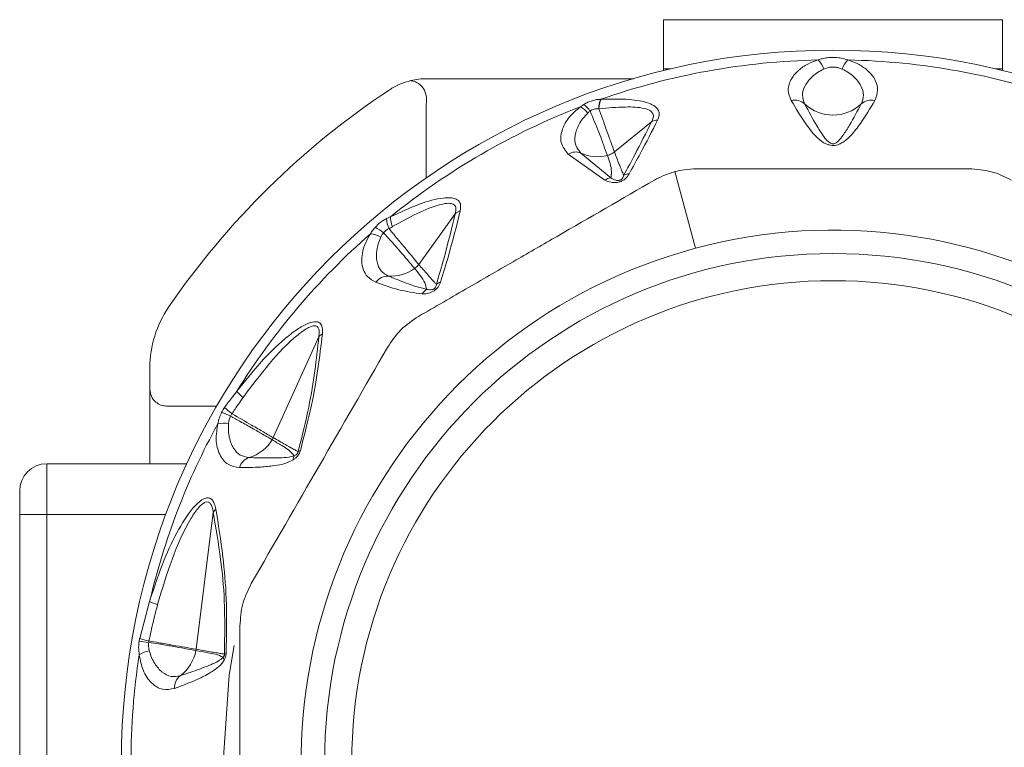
# Model space of a CAD drawing. Header units: millimetres. Extents: x -447 to 1924, y -61 to 422.
# Tile 15 of 62: x -110 to -81, y 401 to 422. Entities that reach past the tile are written whole.
import ezdxf

# ---------------------------------------------------------------- set-up
doc = ezdxf.new("R2010")
doc.units = ezdxf.units.MM

# ---------------------------------------------------------------- blocks, each defined once
blk = doc.blocks.new('Drawing View1')
at = {"color": 7, "linetype": 'Continuous', "lineweight": 18}
for p, q in [((113.221, 11.711), (113.221, 13.161)), ((113.221, 13.161), (123.221, 13.161)), ((123.221, 13.161), (123.221, 11.711)), ((113.43, 11.711), (113.221, 11.711)), ((113.221, 11.661), (113.221, 11.711)), ((123.221, 11.711), (123.012, 11.711)), ((123.221, 11.711), (123.221, 11.661)), ((112.331, 11.422), (106.234, 11.422)), ((106.221, 10.587), (106.221, 10.588)), ((106.221, 8.499), (106.221, 10.587)), ((111.772, 9.263), (112.866, 10.15)), ((111.484, 8.427), (110.408, 9.195)), ((111.668, 8.499), (110.78, 9.23)), ((114.16, 6.42), (113.555, 8.68)), ((105.997, 5.946), (107.068, 7.434)), ((101.705, 0.835), (103.049, 3.81)), ((98.064, 2.899), (98.064, 2.269)), ((98.064, 2.256), (98.064, 0.065)), ((98.899, 1.765), (100.034, 1.765)), ((95.021, -1.435), (95.021, 0.065)), ((95.021, 0.065), (99.154, 0.065)), ((94.221, -1.435), (94.221, -0.735)), ((94.221, -1.435), (95.021, -1.435)), ((94.221, -16.035), (94.221, -1.435)), ((95.021, -1.435), (98.531, -1.435)), ((95.021, -16.035), (95.021, -1.435)), ((99.428, -5.406), (99.934, -1.372)), ((97.762, -5.084), (98.055, -3.997))]:
    blk.add_line(p, q, dxfattribs=at)
at = {"color": 7, "linetype": 'Continuous', "lineweight": 18, "flags": 128}
blk.add_lwpolyline([(100.553, -5.295), (100.404, -6.173), (100.221, -8.735)], dxfattribs=at)
at = {"color": 7, "linetype": 'Continuous', "lineweight": 18}
for centre, radius, start, end in [((118.221, -8.735), 21, 270, 180), ((118.221, -8.735), 20.715, 91.2076, 109.3203), ((117.232, 11.452), 0.761, 19.4098, 43.4244), ((119.21, 11.452), 0.761, 136.5756, 160.5902), ((118.221, -8.735), 20.715, 70.7909, 88.7924), ((106.233, 9.426), 1.996, 103.6637, 113.3216), ((106.234, 9.419), 2.003, 90.0095, 103.6601), ((118.221, -8.735), 23.757, 123.4328, 145.6131), ((106.235, 9.42), 2.002, 113.316, 123.4328), ((150.772, 10.588), 44.551, 179.6119, 180), ((111.975, 10.537), 0.668, 155.5503, 180.1451), ((111.971, 10.526), 0.655, 153.86, 179.2766), ((117.089, 10.339), 0.452, 48.9264, 102.9176), ((119.353, 10.339), 0.452, 77.0824, 131.0736), ((118.221, -8.735), 20.715, 111.0828, 129.0802), ((110.425, 9.971), 0.711, 38.0377, 61.0471), ((110.336, 10.014), 0.843, 32.1219, 50.6016), ((118.221, 11.563), 1.216, 226.5845, 313.4155), ((113.055, 9.799), 0.399, 91.3535, 118.3569), ((110.628, 8.854), 0.406, 67.902, 122.832), ((111.27, 10.28), 1.159, 244.9802, 284.6512), ((111.713, 8.116), 0.385, 96.6679, 126.3431), ((112.219, 8.241), 0.375, 92.1072, 116.8471), ((105.842, 7.335), 0.796, 182.8892, 204.9427), ((105.966, 7.37), 0.805, 181.7282, 202.648), ((107.349, 7.118), 0.423, 107.5565, 131.6514), ((104.218, 6.037), 1.116, 48.7601, 63.865), ((118.221, -8.735), 20.715, 131.2076, 148.1324), ((104.487, 6.093), 0.761, 59.4098, 83.4244), ((118.221, -8.735), 15.69, 285, 105), ((118.221, -8.735), 15.69, 105, 285), ((118.221, -8.735), 15, 0, 180), ((105.184, 6.765), 1.168, 265.9479, 306.1962), ((105.093, 5.149), 0.452, 88.9264, 142.9176), ((118.221, -8.735), 14.2, 0, 180), ((106.749, 5.069), 0.372, 106.9177, 128.3159), ((106.45, 4.856), 0.413, 121.4787, 148.1961), ((101.221, 2.899), 3.157, 145.6131, 180), ((103.334, 3.56), 0.379, 118.2683, 138.9047), ((101.731, 3.129), 1.441, 220.0799, 230.4484), ((99.344, -0.733), 2.461, 63.4578, 70.1102), ((101.394, 2.809), 1.559, 223.8593, 234.4406), ((118.221, -8.735), 20.715, 151.2076, 166.7769), ((100.244, 0.502), 0.761, 79.4098, 103.4244), ((100.664, 1.379), 1.177, 286.0566, 328.9724), ((101.225, 1.052), 0.527, 328.0752, 335.7129), ((102.632, 0.158), 0.344, 155.611, 176.4192), ((102.558, 0.22), 0.238, 103.248, 120.0633), ((95.021, -0.735), 0.8, 90, 180), ((101.136, -0.179), 0.452, 108.9264, 162.9176), ((100.27, -1.529), 0.371, 134.8685, 155.0225), ((98.967, -2.025), 2.173, 245.1775, 251.8338), ((97.334, -9.976), 4.825, 81.7246, 85.1014), ((98.697, -2.237), 2.997, 251.8172, 257.2643), ((98.169, -6.204), 0.761, 99.4098, 123.4244), ((98.261, -5.234), 1.179, 306.0921, 349.8835), ((98.905, -5.341), 0.527, 349.0389, 352.8561), ((118.221, -8.735), 20.715, 171.2076, 180), ((100.499, -5.601), 0.274, 188.8197, 207.1446), ((100.376, -5.761), 0.241, 104.9328, 117.4882), ((99.24, -6.538), 0.452, 128.9264, 182.9176)]:
    blk.add_arc(centre, radius, start, end, dxfattribs=at)
for points, knots in [([(117.784, 11.975), (117.678, 11.937), (117.452, 11.857), (117.184, 11.665), (116.964, 11.405), (116.864, 11.092), (116.948, 10.881), (116.988, 10.78)], [0, 0, 0, 0, 0.147122, 0.312406, 0.50794, 0.764712, 1, 1, 1, 1]), ([(118.658, 11.975), (118.585, 11.998), (118.452, 12.038), (118.241, 12.053), (118.06, 12.043), (117.909, 12.017), (117.823, 11.988), (117.784, 11.975)], [0, 0, 0, 0, 0.269902, 0.490211, 0.672926, 0.851395, 1, 1, 1, 1]), ([(119.454, 10.78), (119.495, 10.882), (119.568, 11.067), (119.502, 11.334), (119.369, 11.543), (119.181, 11.723), (118.952, 11.873), (118.747, 11.944), (118.658, 11.975)], [0, 0, 0, 0, 0.237372, 0.431825, 0.589432, 0.718601, 0.877817, 1, 1, 1, 1]), ([(117.949, 11.705), (117.887, 11.672), (117.758, 11.605), (117.555, 11.441), (117.377, 11.216), (117.292, 10.936), (117.354, 10.765), (117.385, 10.68)], [0, 0, 0, 0, 0.11715, 0.23987, 0.49125, 0.745581, 1, 1, 1, 1]), ([(118.493, 11.705), (118.457, 11.719), (118.393, 11.745), (118.291, 11.763), (118.202, 11.766), (118.084, 11.755), (118.006, 11.726), (117.949, 11.705)], [0, 0, 0, 0, 0.212437, 0.388959, 0.539022, 0.670349, 1, 1, 1, 1]), ([(119.057, 10.68), (119.088, 10.765), (119.15, 10.936), (119.065, 11.216), (118.887, 11.441), (118.684, 11.605), (118.555, 11.672), (118.493, 11.705)], [0, 0, 0, 0, 0.254556, 0.508885, 0.760231, 0.882933, 1, 1, 1, 1]), ([(106.222, 10.889), (106.2, 10.977), (106.157, 11.152), (105.974, 11.303), (105.837, 11.349), (105.779, 11.36), (105.765, 11.363), (105.762, 11.364), (105.761, 11.365), (105.761, 11.365), (105.761, 11.365), (105.761, 11.365), (105.761, 11.365), (105.761, 11.365)], [0, 0, 0, 0, 0.374407, 0.748448, 0.936997, 0.984248, 0.996054, 0.997707, 0.999002, 0.999255, 0.999502, 0.999746, 1, 1, 1, 1]), ([(110.872, 10.665), (110.909, 10.687), (110.985, 10.73), (111.114, 10.776), (111.245, 10.808), (111.326, 10.812), (111.367, 10.813)], [0, 0, 0, 0, 0.249494, 0.497197, 0.746131, 1, 1, 1, 1]), ([(111.367, 10.813), (111.37, 10.814), (111.376, 10.814), (111.381, 10.814), (111.383, 10.814)], [0, 0, 0, 0, 0.558902, 1, 1, 1, 1]), ([(111.383, 10.814), (111.661, 10.821), (112.162, 10.834), (112.705, 10.746), (112.978, 10.612), (113.086, 10.487), (113.107, 10.344), (113.065, 10.245), (113.046, 10.198)], [0, 0, 0, 0, 0.331074, 0.596688, 0.707802, 0.810057, 0.910795, 1, 1, 1, 1]), ([(116.988, 10.78), (117.13, 10.538), (117.354, 10.158), (117.692, 9.727), (117.939, 9.527), (118.1, 9.466), (118.19, 9.451), (118.313, 9.455), (118.44, 9.501), (118.598, 9.599), (118.807, 9.798), (119.115, 10.201), (119.32, 10.551), (119.454, 10.78)], [0, 0, 0, 0, 0.25126, 0.396042, 0.462455, 0.47993, 0.495701, 0.509284, 0.540179, 0.56984, 0.63555, 0.761953, 1, 1, 1, 1]), ([(110.408, 9.195), (110.321, 9.302), (110.155, 9.509), (110.207, 9.907), (110.401, 10.283), (110.649, 10.492), (110.769, 10.593)], [0, 0, 0, 0, 0.299106, 0.577097, 0.795469, 1, 1, 1, 1]), ([(110.769, 10.593), (110.788, 10.607), (110.82, 10.632), (110.856, 10.655), (110.872, 10.665)], [0, 0, 0, 0, 0.559965, 1, 1, 1, 1]), ([(110.985, 10.409), (110.997, 10.42), (111.018, 10.438), (111.041, 10.455), (111.051, 10.462)], [0, 0, 0, 0, 0.562939, 1, 1, 1, 1]), ([(111.051, 10.462), (111.069, 10.475), (111.107, 10.501), (111.173, 10.526), (111.242, 10.54), (111.286, 10.537), (111.308, 10.535)], [0, 0, 0, 0, 0.2508524, 0.4979909, 0.7459051, 1, 1, 1, 1]), ([(111.051, 10.462), (111.143, 10.248), (111.303, 9.877), (111.471, 9.418), (111.53, 9.253), (111.563, 9.159)], [0, 0, 0, 0, 0.369902, 0.642337, 1, 1, 1, 1]), ([(111.308, 10.535), (111.309, 10.535), (111.312, 10.535), (111.315, 10.534), (111.316, 10.534)], [0, 0, 0, 0, 0.5572157, 1, 1, 1, 1]), ([(111.316, 10.534), (111.58, 10.558), (112.046, 10.601), (112.561, 10.579), (112.82, 10.494), (112.918, 10.401), (112.93, 10.28), (112.887, 10.193), (112.866, 10.15)], [0, 0, 0, 0, 0.354402, 0.625668, 0.731992, 0.825042, 0.913282, 1, 1, 1, 1]), ([(111.316, 10.534), (111.391, 10.321), (111.522, 9.947), (111.682, 9.507), (111.74, 9.35), (111.772, 9.263)], [0, 0, 0, 0, 0.372806, 0.654894, 1, 1, 1, 1]), ([(117.385, 10.68), (117.504, 10.458), (117.69, 10.11), (117.931, 9.737), (118.065, 9.57), (118.148, 9.517), (118.177, 9.505), (118.202, 9.5), (118.224, 9.498), (118.261, 9.502), (118.302, 9.52), (118.349, 9.553), (118.425, 9.627), (118.551, 9.794), (118.772, 10.149), (118.944, 10.469), (119.057, 10.68)], [0, 0, 0, 0, 0.264351, 0.412633, 0.474696, 0.48507, 0.49331, 0.496676, 0.499653, 0.505093, 0.516526, 0.530686, 0.554354, 0.619061, 0.749435, 1, 1, 1, 1]), ([(110.78, 9.23), (110.721, 9.302), (110.602, 9.445), (110.59, 9.744), (110.688, 10.021), (110.83, 10.249), (110.934, 10.357), (110.985, 10.409)], [0, 0, 0, 0, 0.254398, 0.508629, 0.760015, 0.882824, 1, 1, 1, 1]), ([(113.046, 10.198), (112.881, 9.874), (112.615, 9.354), (112.317, 8.818), (112.205, 8.615)], [0, 0, 0, 0, 0.622343, 1, 1, 1, 1]), ([(112.866, 10.15), (112.705, 9.828), (112.447, 9.311), (112.158, 8.777), (112.049, 8.575)], [0, 0, 0, 0, 0.6225578, 1, 1, 1, 1]), ([(111.563, 9.159), (111.606, 9.173), (111.681, 9.196), (111.744, 9.242), (111.772, 9.263)], [0, 0, 0, 0, 0.559727, 1, 1, 1, 1]), ([(111.563, 9.159), (111.622, 8.998), (111.703, 8.772), (111.676, 8.56), (111.668, 8.499)], [0, 0, 0, 0, 0.715322, 1, 1, 1, 1]), ([(111.772, 9.263), (111.818, 9.14), (111.883, 8.967), (111.966, 8.762), (112.011, 8.655), (112.038, 8.598), (112.049, 8.575)], [0, 0, 0, 0, 0.5265308, 0.7416797, 0.8929338, 1, 1, 1, 1]), ([(114.202, 8.765), (114.078, 8.76), (113.861, 8.752), (113.646, 8.701), (113.555, 8.68)], [0, 0, 0, 0, 0.573868, 1, 1, 1, 1]), ([(114.202, 8.765), (114.559, 8.765), (115.286, 8.765), (116.401, 8.765), (117.615, 8.765), (118.995, 8.765), (120.574, 8.765), (121.672, 8.765), (122.24, 8.765)], [0, 0, 0, 0, 0.135414, 0.274984, 0.415234, 0.58558, 0.78576, 1, 1, 1, 1]), ([(105.99, 4.411), (106.481, 4.694), (107.432, 5.243), (108.805, 6.036), (110.645, 7.098), (111.997, 7.879), (112.952, 8.43)], [0, 0, 0, 0, 0.21393, 0.414834, 0.587057, 1, 1, 1, 1]), ([(112.205, 8.615), (112.189, 8.589), (112.16, 8.541), (112.097, 8.473), (112.017, 8.414), (111.91, 8.37), (111.79, 8.353), (111.635, 8.366), (111.545, 8.402), (111.484, 8.427)], [0, 0, 0, 0, 0.130793, 0.239578, 0.342332, 0.447729, 0.567765, 0.709784, 1, 1, 1, 1]), ([(112.049, 8.575), (112.044, 8.557), (112.034, 8.526), (112.013, 8.488), (111.989, 8.462), (111.969, 8.446), (111.942, 8.432), (111.911, 8.423), (111.864, 8.418), (111.764, 8.433), (111.71, 8.471), (111.668, 8.499)], [0, 0, 0, 0, 0.1486655, 0.2587069, 0.3033944, 0.343965, 0.3814215, 0.4237767, 0.4707121, 0.5930499, 1, 1, 1, 1]), ([(113.555, 8.68), (113.439, 8.644), (113.228, 8.579), (113.038, 8.477), (112.952, 8.43)], [0, 0, 0, 0, 0.54545, 1, 1, 1, 1]), ([(105.162, 7.345), (105.453, 7.482), (105.974, 7.728), (106.598, 7.905), (106.963, 7.92), (107.149, 7.864), (107.251, 7.731), (107.232, 7.595), (107.221, 7.521)], [0, 0, 0, 0, 0.329595, 0.590214, 0.697936, 0.79287, 0.888175, 1, 1, 1, 1]), ([(105.224, 7.06), (105.712, 7.331), (106.282, 7.647), (106.867, 7.757), (107.005, 7.735), (107.067, 7.681), (107.104, 7.594), (107.083, 7.5), (107.068, 7.434)], [0, 0, 0, 0, 0.62182, 0.726244, 0.812215, 0.854202, 0.896749, 1, 1, 1, 1]), ([(104.71, 7.038), (104.759, 7.088), (104.834, 7.164), (104.953, 7.247), (105.016, 7.279), (105.047, 7.295)], [0, 0, 0, 0, 0.4808387, 0.7383008, 1, 1, 1, 1]), ([(105.047, 7.295), (105.069, 7.305), (105.107, 7.322), (105.145, 7.338), (105.162, 7.345)], [0, 0, 0, 0, 0.561612, 1, 1, 1, 1]), ([(107.068, 7.434), (106.965, 7), (106.806, 6.33), (106.593, 5.614), (106.519, 5.361)], [0, 0, 0, 0, 0.647013, 1, 1, 1, 1]), ([(107.221, 7.521), (107.112, 7.083), (106.943, 6.405), (106.72, 5.681), (106.641, 5.425)], [0, 0, 0, 0, 0.646574, 1, 1, 1, 1]), ([(104.574, 6.849), (104.596, 6.886), (104.635, 6.95), (104.687, 7.012), (104.71, 7.038)], [0, 0, 0, 0, 0.56467, 1, 1, 1, 1]), ([(104.954, 6.876), (104.98, 6.905), (105.028, 6.96), (105.091, 6.987), (105.121, 6.999)], [0, 0, 0, 0, 0.540903, 1, 1, 1, 1]), ([(105.121, 6.999), (105.14, 7.011), (105.174, 7.031), (105.209, 7.051), (105.224, 7.06)], [0, 0, 0, 0, 0.562686, 1, 1, 1, 1]), ([(105.121, 6.999), (105.182, 6.924), (105.333, 6.741), (105.527, 6.508), (105.711, 6.287), (105.878, 6.088), (105.954, 5.997), (105.997, 5.946)], [0, 0, 0, 0, 0.154754, 0.378155, 0.536036, 0.740167, 1, 1, 1, 1]), ([(104.732, 5.421), (104.643, 5.468), (104.478, 5.555), (104.352, 5.781), (104.308, 6.019), (104.327, 6.285), (104.404, 6.562), (104.522, 6.762), (104.574, 6.849)], [0, 0, 0, 0, 0.217435, 0.40261, 0.562733, 0.698349, 0.867782, 1, 1, 1, 1]), ([(105.101, 5.601), (105.022, 5.646), (104.865, 5.737), (104.75, 6.006), (104.742, 6.293), (104.792, 6.549), (104.847, 6.683), (104.874, 6.749)], [0, 0, 0, 0, 0.25458, 0.508904, 0.76024, 0.882936, 1, 1, 1, 1]), ([(104.874, 6.749), (104.887, 6.773), (104.91, 6.817), (104.941, 6.858), (104.954, 6.876)], [0, 0, 0, 0, 0.569816, 1, 1, 1, 1]), ([(104.954, 6.876), (105.022, 6.804), (105.189, 6.629), (105.39, 6.394), (105.581, 6.172), (105.753, 5.969), (105.83, 5.875), (105.873, 5.823)], [0, 0, 0, 0, 0.154429, 0.377318, 0.534784, 0.73906, 1, 1, 1, 1]), ([(105.873, 5.823), (105.899, 5.843), (105.946, 5.879), (105.982, 5.926), (105.997, 5.946)], [0, 0, 0, 0, 0.5598474, 1, 1, 1, 1]), ([(105.873, 5.823), (105.991, 5.687), (106.157, 5.497), (106.217, 5.273), (106.234, 5.209)], [0, 0, 0, 0, 0.713249, 1, 1, 1, 1]), ([(105.997, 5.946), (106.086, 5.842), (106.213, 5.693), (106.369, 5.517), (106.453, 5.425), (106.5, 5.379), (106.519, 5.361)], [0, 0, 0, 0, 0.520969, 0.746083, 0.897634, 1, 1, 1, 1]), ([(106.234, 5.209), (106.124, 5.236), (105.94, 5.283), (105.675, 5.377), (105.407, 5.477), (105.21, 5.557), (105.101, 5.601)], [0, 0, 0, 0, 0.2827049, 0.4745432, 0.7079845, 1, 1, 1, 1]), ([(106.099, 5.074), (105.862, 5.109), (105.369, 5.181), (104.95, 5.339), (104.732, 5.421)], [0, 0, 0, 0, 0.480824, 1, 1, 1, 1]), ([(106.641, 5.425), (106.622, 5.375), (106.593, 5.299), (106.497, 5.197), (106.381, 5.121), (106.24, 5.079), (106.146, 5.076), (106.099, 5.074)], [0, 0, 0, 0, 0.245136, 0.373462, 0.502514, 0.746581, 1, 1, 1, 1]), ([(106.519, 5.361), (106.517, 5.347), (106.515, 5.321), (106.503, 5.286), (106.486, 5.261), (106.473, 5.246), (106.458, 5.233), (106.425, 5.212), (106.376, 5.198), (106.307, 5.194), (106.263, 5.203), (106.234, 5.209)], [0, 0, 0, 0, 0.137704, 0.249479, 0.286396, 0.321316, 0.355929, 0.392063, 0.53214, 0.696583, 1, 1, 1, 1]), ([(100.628, 2.202), (100.863, 2.496), (101.301, 3.046), (101.912, 3.65), (102.386, 4.021), (102.712, 4.212), (102.958, 4.275), (103.101, 4.218), (103.164, 4.089), (103.158, 3.962), (103.155, 3.894)], [0, 0, 0, 0, 0.272182, 0.508365, 0.629093, 0.73152, 0.817422, 0.871713, 0.931474, 1, 1, 1, 1]), ([(100.813, 2.018), (101.323, 2.702), (101.911, 3.489), (102.661, 4.043), (102.826, 4.12), (102.925, 4.141), (103.001, 4.122), (103.049, 4.057), (103.066, 3.95), (103.055, 3.859), (103.049, 3.81)], [0, 0, 0, 0, 0.655947, 0.756324, 0.798491, 0.835246, 0.871287, 0.907682, 0.950236, 1, 1, 1, 1]), ([(103.049, 3.81), (102.976, 3.144), (102.861, 2.098), (102.551, 0.871), (102.439, 0.425)], [0, 0, 0, 0, 0.636507, 1, 1, 1, 1]), ([(103.155, 3.894), (103.073, 3.217), (102.945, 2.151), (102.621, 0.906), (102.503, 0.451)], [0, 0, 0, 0, 0.635166, 1, 1, 1, 1]), ([(101.056, -3.466), (101.726, -2.305), (103.066, 0.016), (104.406, 2.336), (105.075, 3.496)], [0, 0, 0, 0, 0.500234, 1, 1, 1, 1]), ([(98.064, 2.269), (98.073, 2.196), (98.09, 2.05), (98.223, 1.886), (98.386, 1.786), (98.501, 1.771), (98.558, 1.764)], [0, 0, 0, 0, 0.2793328, 0.5588645, 0.7793628, 1, 1, 1, 1]), ([(100.27, 1.729), (100.335, 1.819), (100.452, 1.98), (100.575, 2.134), (100.628, 2.202)], [0, 0, 0, 0, 0.564676, 1, 1, 1, 1]), ([(98.558, 1.764), (98.621, 1.764), (98.734, 1.765), (98.848, 1.765), (98.899, 1.765)], [0, 0, 0, 0, 0.5485612, 1, 1, 1, 1]), ([(100.487, 1.541), (100.547, 1.632), (100.654, 1.793), (100.765, 1.95), (100.813, 2.018)], [0, 0, 0, 0, 0.565432, 1, 1, 1, 1]), ([(100.067, 1.242), (100.08, 1.303), (100.104, 1.414), (100.157, 1.529), (100.181, 1.581)], [0, 0, 0, 0, 0.541803, 1, 1, 1, 1]), ([(100.181, 1.581), (100.196, 1.61), (100.223, 1.661), (100.255, 1.708), (100.27, 1.729)], [0, 0, 0, 0, 0.559055, 1, 1, 1, 1]), ([(100.384, 1.25), (100.389, 1.287), (100.399, 1.36), (100.429, 1.433), (100.443, 1.469)], [0, 0, 0, 0, 0.509913, 1, 1, 1, 1]), ([(100.443, 1.469), (100.45, 1.483), (100.463, 1.508), (100.48, 1.531), (100.487, 1.541)], [0, 0, 0, 0, 0.559121, 1, 1, 1, 1]), ([(100.443, 1.469), (100.54, 1.416), (100.77, 1.292), (101.096, 1.105), (101.447, 0.904), (101.59, 0.821), (101.672, 0.773)], [0, 0, 0, 0, 0.171049, 0.404806, 0.657867, 1, 1, 1, 1]), ([(100.487, 1.541), (100.686, 1.425), (101.04, 1.219), (101.466, 0.973), (101.62, 0.884), (101.705, 0.835)], [0, 0, 0, 0, 0.365427, 0.649355, 1, 1, 1, 1]), ([(100.704, -0.046), (100.586, -0.027), (100.345, 0.013), (100.109, 0.313), (99.989, 0.731), (100.043, 1.083), (100.067, 1.242)], [0, 0, 0, 0, 0.259032, 0.530639, 0.786951, 1, 1, 1, 1]), ([(100.989, 0.249), (100.9, 0.264), (100.721, 0.296), (100.52, 0.509), (100.415, 0.776), (100.374, 1.034), (100.38, 1.179), (100.384, 1.25)], [0, 0, 0, 0, 0.25439, 0.508653, 0.760074, 0.882846, 1, 1, 1, 1]), ([(101.672, 0.773), (101.766, 0.715), (101.926, 0.617), (102.162, 0.482), (102.266, 0.362), (102.319, 0.3)], [0, 0, 0, 0, 0.40792, 0.697703, 1, 1, 1, 1]), ([(101.705, 0.835), (101.825, 0.766), (101.998, 0.667), (102.212, 0.547), (102.336, 0.477), (102.408, 0.441), (102.439, 0.425)], [0, 0, 0, 0, 0.493755, 0.710629, 0.87637, 1, 1, 1, 1]), ([(102.319, 0.3), (102.266, 0.287), (102.12, 0.25), (101.872, 0.24), (101.482, 0.232), (101.179, 0.242), (100.989, 0.249)], [0, 0, 0, 0, 0.115112, 0.316391, 0.573412, 1, 1, 1, 1]), ([(102.503, 0.451), (102.493, 0.421), (102.471, 0.36), (102.413, 0.281), (102.351, 0.221), (102.31, 0.194), (102.289, 0.18)], [0, 0, 0, 0, 0.256292, 0.5214431, 0.7474005, 1, 1, 1, 1]), ([(102.439, 0.425), (102.437, 0.419), (102.435, 0.406), (102.427, 0.385), (102.415, 0.365), (102.394, 0.34), (102.36, 0.316), (102.334, 0.306), (102.319, 0.3)], [0, 0, 0, 0, 0.106522, 0.201223, 0.294973, 0.396709, 0.652819, 1, 1, 1, 1]), ([(102.289, 0.18), (102.216, 0.145), (102.022, 0.052), (101.708, 0.002), (101.251, -0.044), (100.914, -0.045), (100.704, -0.046)], [0, 0, 0, 0, 0.125054, 0.329105, 0.583177, 1, 1, 1, 1]), ([(98.055, -3.997), (98.19, -3.583), (98.431, -2.845), (98.882, -1.892), (99.266, -1.295), (99.552, -1.023), (99.7, -0.942), (99.818, -0.937), (99.906, -0.991), (99.972, -1.103), (99.996, -1.21), (100.008, -1.266)], [0, 0, 0, 0, 0.285538, 0.509527, 0.703241, 0.765072, 0.819711, 0.859429, 0.901399, 0.9481, 1, 1, 1, 1]), ([(98.29, -4.089), (98.559, -3.185), (98.87, -2.141), (99.457, -1.269), (99.604, -1.122), (99.701, -1.063), (99.787, -1.055), (99.857, -1.108), (99.908, -1.217), (99.925, -1.318), (99.934, -1.372)], [0, 0, 0, 0, 0.656198, 0.757587, 0.799792, 0.836227, 0.871671, 0.907777, 0.950014, 1, 1, 1, 1]), ([(99.934, -1.372), (100.011, -1.824), (100.15, -2.632), (100.287, -4.015), (100.272, -5.009), (100.264, -5.547)], [0, 0, 0, 0, 0.368099, 0.658336, 1, 1, 1, 1]), ([(100.008, -1.266), (100.083, -1.727), (100.216, -2.552), (100.343, -3.964), (100.324, -4.978), (100.314, -5.528)], [0, 0, 0, 0, 0.366467, 0.656613, 1, 1, 1, 1]), ([(98.036, -5.16), (98.078, -4.965), (98.154, -4.605), (98.247, -4.251), (98.29, -4.089)], [0, 0, 0, 0, 0.542941, 1, 1, 1, 1]), ([(100.721, -12.754), (100.721, -11.415), (100.721, -8.735), (100.721, -6.056), (100.721, -4.716)], [0, 0, 0, 0, 0.499933, 1, 1, 1, 1]), ([(97.749, -5.569), (97.74, -5.496), (97.723, -5.369), (97.739, -5.229), (97.746, -5.168)], [0, 0, 0, 0, 0.572072, 1, 1, 1, 1]), ([(97.746, -5.168), (97.749, -5.152), (97.753, -5.124), (97.759, -5.096), (97.762, -5.084)], [0, 0, 0, 0, 0.559761, 1, 1, 1, 1]), ([(98.044, -5.453), (98.036, -5.412), (98.019, -5.332), (98.025, -5.244), (98.029, -5.201)], [0, 0, 0, 0, 0.510723, 1, 1, 1, 1]), ([(98.029, -5.201), (98.03, -5.193), (98.032, -5.179), (98.035, -5.166), (98.036, -5.16)], [0, 0, 0, 0, 0.5597797, 1, 1, 1, 1]), ([(98.029, -5.201), (98.128, -5.217), (98.375, -5.257), (98.746, -5.322), (99.157, -5.394), (99.326, -5.424), (99.422, -5.441)], [0, 0, 0, 0, 0.155657, 0.38755, 0.650476, 1, 1, 1, 1]), ([(98.036, -5.16), (98.135, -5.177), (98.381, -5.221), (98.752, -5.287), (99.163, -5.359), (99.331, -5.389), (99.428, -5.406)], [0, 0, 0, 0, 0.155639, 0.387571, 0.650535, 1, 1, 1, 1]), ([(98.956, -6.187), (98.866, -6.202), (98.687, -6.234), (98.426, -6.102), (98.236, -5.887), (98.109, -5.659), (98.066, -5.521), (98.044, -5.453)], [0, 0, 0, 0, 0.25439, 0.508653, 0.760076, 0.882848, 1, 1, 1, 1]), ([(99.422, -5.441), (99.538, -5.463), (99.729, -5.501), (100.005, -5.545), (100.152, -5.609), (100.228, -5.643)], [0, 0, 0, 0, 0.426007, 0.700145, 1, 1, 1, 1]), ([(99.428, -5.406), (99.568, -5.431), (99.765, -5.465), (100.012, -5.507), (100.151, -5.531), (100.232, -5.542), (100.264, -5.547)], [0, 0, 0, 0, 0.502808, 0.708593, 0.88556, 1, 1, 1, 1]), ([(98.789, -6.561), (98.671, -6.583), (98.431, -6.629), (98.106, -6.427), (97.851, -6.074), (97.781, -5.726), (97.749, -5.569)], [0, 0, 0, 0, 0.2591487, 0.5311281, 0.7880831, 1, 1, 1, 1]), ([(100.255, -5.726), (100.228, -5.767), (100.167, -5.856), (100.012, -5.992), (99.764, -6.152), (99.337, -6.357), (99.001, -6.482), (98.789, -6.561)], [0, 0, 0, 0, 0.063949, 0.139633, 0.317237, 0.568463, 1, 1, 1, 1]), ([(100.228, -5.643), (100.179, -5.683), (100.058, -5.782), (99.828, -5.875), (99.457, -6.024), (99.151, -6.123), (98.956, -6.187)], [0, 0, 0, 0, 0.12348, 0.298954, 0.554672, 1, 1, 1, 1]), ([(100.264, -5.547), (100.264, -5.552), (100.264, -5.562), (100.261, -5.58), (100.255, -5.601), (100.243, -5.623), (100.234, -5.636), (100.228, -5.643)], [0, 0, 0, 0, 0.132574, 0.271467, 0.437835, 0.686828, 1, 1, 1, 1]), ([(100.314, -5.528), (100.312, -5.544), (100.309, -5.579), (100.293, -5.65), (100.27, -5.696), (100.255, -5.726)], [0, 0, 0, 0, 0.222827, 0.488483, 1, 1, 1, 1])]:
    blk.add_open_spline(points, degree=3, knots=knots, dxfattribs=at)
for points in [[(123.49, 8.43), (123.293, 8.527), (122.898, 8.721), (122.46, 8.75), (122.24, 8.765)], [(105.99, 4.411), (105.808, 4.288), (105.442, 4.044), (105.198, 3.678), (105.075, 3.496)], [(101.056, -3.466), (100.959, -3.663), (100.765, -4.058), (100.736, -4.496), (100.721, -4.716)]]:
    blk.add_open_spline(points, degree=3, dxfattribs=at)

msp = doc.modelspace()

# ---------------------------------------------------------------- block references
at = {"color": 7, "linetype": 'Continuous', "lineweight": 18}
msp.add_blockref('Drawing View1', (-204.512, 408.877), dxfattribs=at)

doc.saveas('drawing.dxf')
